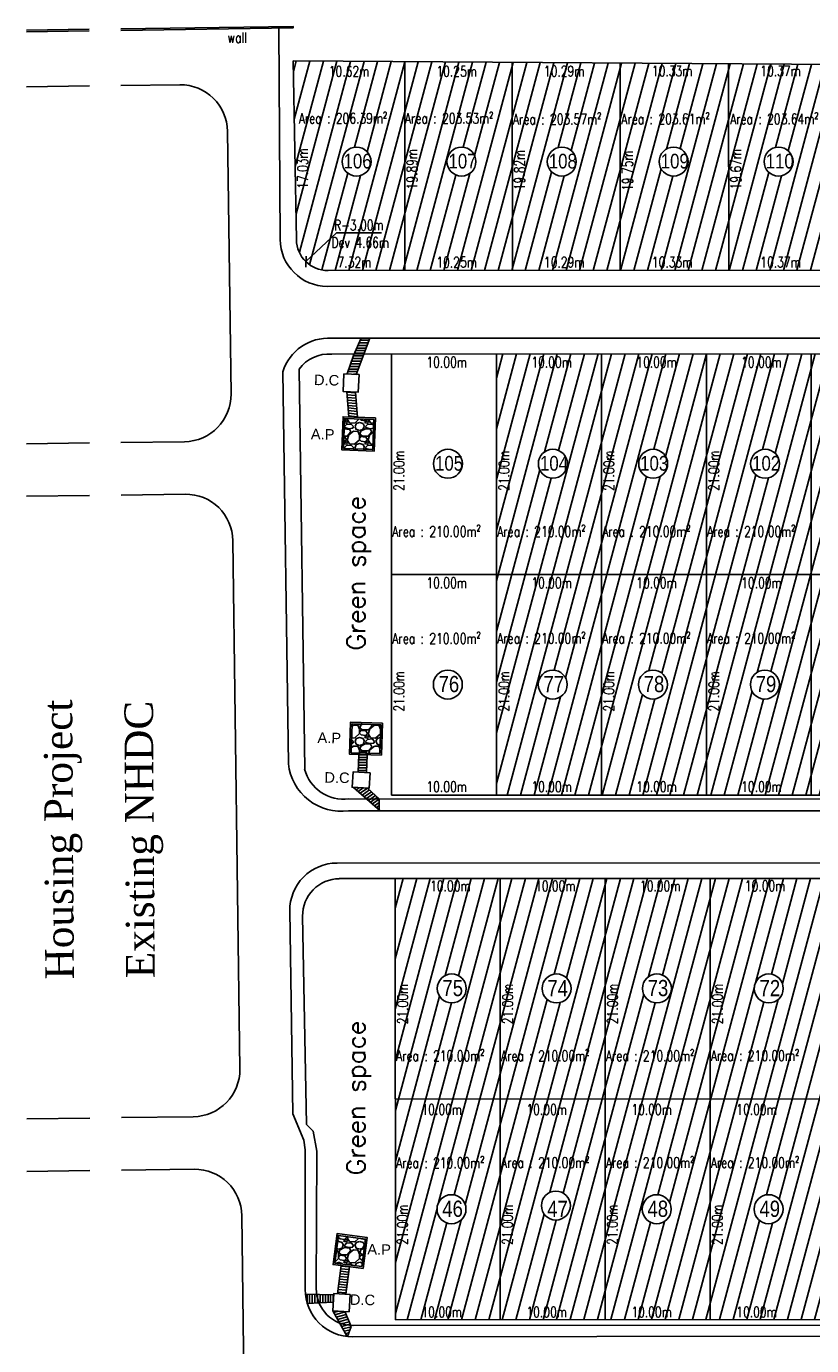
# Model space of a CAD drawing. Header units: millimetres. Extents: x 304 to 1479, y -9 to 1341.
# Tile 2 of 4: x 304 to 379, y 76 to 202. Entities that reach past the tile are written whole.
import ezdxf
from ezdxf.enums import TextEntityAlignment as Align

# ---------------------------------------------------------------- set-up
doc = ezdxf.new("R2010")
doc.units = ezdxf.units.MM
doc.header["$MEASUREMENT"] = 0
for name, color, linetype in [('BORDER', 5, 'Continuous'), ('boundary', 3, 'Continuous'), ('Ele', 8, 'Continuous'), ('ROAD', 8, 'Continuous'), ('structures', 7, 'Continuous'), ('TEXT', 7, 'Continuous'), ('TXTAREA', 7, 'Continuous')]:
    doc.layers.add(name, color=color, linetype=linetype)
doc.layers.add('DIM', color=6, linetype='Continuous', lineweight=18)
doc.styles.add('Arial', font='arial.ttf', dxfattribs={"height": 2.5})
doc.styles.add('ROMANS-1', font='ROMANS.SHX', dxfattribs={"width": 0.7, "height": 1.5})
doc.styles.add('RS2', font='romans.shx', dxfattribs={"width": 0.75, "height": 1})
doc.styles.add('RS250', font='romans.shx', dxfattribs={"width": 0.75, "height": 10})
doc.styles.add('times', font='times.ttf')
doc.dimstyles.new('Copy of DIM-1', dxfattribs={"dimtxt": 1.5, "dimasz": 2, "dimexe": 2, "dimexo": 2, "dimgap": 2, "dimtad": 1, "dimdec": 1, "dimzin": 0, "dimdsep": 46, "dimtxsty": 'ROMANS-1', "dimblk1": 'OBLIQUE', "dimblk2": 'OBLIQUE', "dimsah": 1, "dimcen": 0, "dimdle": 2, "dimse1": 1, "dimse2": 1, "dimsd1": 1, "dimsd2": 1, "dimclrd": 1, "dimclre": 1, "dimclrt": 7, "dimaunit": 1, "dimadec": 0, "dimazin": 0, "dimtfac": 0.75, "dimtdec": 1, "dimtix": 1, "dimtmove": 2, "dimatfit": 3, "dimldrblk": 'OBLIQUE', "dimfxl": 1, "dimtolj": 1, "dimtzin": 0, "dimarcsym": 0})
pattern_1 = [(48.0128, (398.76229, 133.85502), (15.99999646, 18.00000268), [0.26907, -26.638176]), (4.9697, (398.94229, 134.05502), (-24.0000021, -1.99998261), [0.461736, -45.71185]), (312.5104, (399.40229, 134.09502), (-19.99998144, 22.00001735), [0.325576, -32.232064]), (87.2737, (400.18229, 134.59502), (-1.99999204, -40.00000059), [0.420476, -41.627116]), (112.8337, (400.20229, 135.01502), (10.00001981, -23.99999282), [0.41231, -40.818746]), (177.2737, (400.04229, 135.39502), (40.00000059, -1.99999204), [0.420476, -41.627116]), (217.6942, (399.622286, 135.415024), (26.00001469, 19.99998081), [0.556058, -55.049698]), (252.2553, (399.18229, 135.07502), (-14.000021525, -43.99999246), [0.524976, -51.972642]), (301.4296, (399.02229, 134.57502), (16.00001647, -25.99999007), [0.4219, -41.768146]), (355.2364, (399.24229, 134.21502), (-22.0000019, 1.99998307), [0.481664, -23.601526]), (42.3974, (399.722286, 134.175024), (24.0000147, 21.999984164), [0.622896, -61.66675]), (318.8141, (398.20229, 134.61502), (14.0000059, -11.99999463), [0.2126, -21.04769]), (351.4692, (398.36229, 134.47502), (-25.99999657, 4.00001582), [0.404474, -40.043022]), (45, (398.7623, 134.415), (2e-16, 2), [0.28284, -2.545584]), (23.1986, (398.90229, 134.17502), (-9.9999995, -4.00000265), [0.152316, -15.07923]), (111.8014, (399.0423, 134.23502), (1.9999998, -6.0000005), [0.215406, -10.554924]), (210.9638, (398.9623, 134.43502), (-5.999996, -4.000005), [0.34986, -11.312046]), (341.5651, (398.6623, 134.255), (-4.000001, 1.999997), [0.25298, -6.071574]), (196.3895, (400.20229, 134.23502), (-20.0000044, -5.99998542), [0.3544, -35.08569]), (250.3462, (399.86229, 134.13502), (7.9999905, 22.00000427), [0.297322, -29.434816]), (113.1986, (398.66229, 133.85502), (4.00000265, -9.9999995), [0.30463, -14.926916]), (163.6105, (398.54229, 134.13502), (20.0000044, -5.99998542), [0.3544, -35.08569]), (159.444, (400.20229, 135.47502), (10.0000037, -3.999992), [0.34176, -16.74625]), (114.7751, (399.88229, 135.59502), (9.99998438, -22.00000684), [0.286356, -28.349286]), (246.8014, (398.64229, 135.85502), (-4.00000265, -9.9999995), [0.30463, -14.926916]), (197.354, (398.52229, 135.57502), (26.00000404, 7.999989), [0.335262, -33.190848]), (249.444, (399.62229, 135.85502), (3.999992, 10.0000037), [0.17088, -16.91713]), (281.3099, (398.7623, 135.85502), (1.9999953, -8.0000015), [0.10198, -10.09606]), (345.9638, (398.7823, 135.755), (-6.000001, 1.999996), [0.41231, -7.8339]), (6.009, (399.18229, 135.65502), (-19.9999995, -1.99999863), [0.3821, -37.827846]), (123.6901, (398.9623, 134.615), (2.0000027, -3.999999), [0.288444, -6.92266]), (173.1572, (398.80229, 134.85502), (-33.99999873, 4.000016), [0.503588, -49.855126]), (240.9454, (398.30229, 134.91502), (8.00000005, 14.00000077), [0.20591, -20.38535]), (270, (398.2023, 134.735), (2, -2), [0.12, -1.88]), (300.2564, (399.22229, 135.59502), (-7.99998977, 14.0000049), [0.27785, -27.50704]), (228.0128, (399.36229, 135.35502), (-15.99999646, -18.00000268), [0.538144, -26.369104]), (180, (399.0023, 134.955), (-2, -2), [0.52, -1.48]), (145.3048, (398.48229, 134.95502), (19.99998852, -14.00001722), [0.316228, -31.306548]), (74.0546, (398.22229, 135.13502), (1.9999998, 8.0000003), [0.291204, -14.269016]), (27.646, (398.30229, 135.41502), (37.99999161, 20.00001543), [0.47413, -46.938948]), (355.4261, (398.72229, 135.63502), (26.00000112, -1.9999896), [0.501598, -49.658148])]
pattern_2 = [(360, (400.20229, 135.85502), (6e-17, 0.25), [])]

# ---------------------------------------------------------------- blocks, each defined once
blk = doc.blocks.new('_OBLIQUE')
at = {"color": 0, "linetype": 'ByBlock'}
blk.add_line((-0.5, -0.5), (0.5, 0.5), dxfattribs=at)

msp = doc.modelspace()

# ---------------------------------------------------------------- hatches: boundary and pattern name
at = {"layer": 'BORDER', "true_color": 0xcd6928}
h = msp.add_hatch(dxfattribs=at)
h.set_pattern_fill('ANSI31', color=32, scale=10, angle=30)
h.paths.add_polyline_path([(340.51, 198.63), (329.89, 198.7), (330.2, 181.68, 0.409114), (333.2, 178.73), (340.52, 178.74)])
h.paths.add_polyline_path([(334.54, 189.11, -1), (337.3, 189.11, -1)], flags=16)
h.paths.add_polyline_path([(350.76, 198.56), (340.51, 198.63), (340.52, 178.74), (350.77, 178.74)])
h.paths.add_polyline_path([(347.3, 189.11, -1), (344.54, 189.11, -1)], flags=16)
h.paths.add_polyline_path([(361.05, 198.49), (350.76, 198.56), (350.77, 178.74), (361.06, 178.75)])
h.paths.add_polyline_path([(356.86, 189.11, -1), (354.09, 189.11, -1)], flags=16)
h.paths.add_polyline_path([(371.38, 198.43), (361.05, 198.49), (361.06, 178.75), (371.39, 178.75)])
h.paths.add_polyline_path([(367.53, 189.11, -1), (364.76, 189.11, -1)], flags=16)
h.paths.add_polyline_path([(381.75, 198.36), (371.38, 198.43), (371.39, 178.75), (381.76, 178.76)])
h.paths.add_polyline_path([(377.53, 189.11, -1), (374.76, 189.11, -1)], flags=16)
h.paths.add_polyline_path([(392.16, 198.29), (381.75, 198.36), (381.76, 178.76), (392.17, 178.76)])
h.paths.add_polyline_path([(388.31, 189.03, -1), (385.55, 189.03, -1)], flags=16)
h.paths.add_polyline_path([(402.6, 198.22), (392.16, 198.29), (392.17, 178.76), (402.61, 178.77)])
h.paths.add_polyline_path([(398.99, 189.01, -1), (396.22, 189.01, -1)], flags=16)
h.paths.add_polyline_path([(413.07, 198.15), (402.6, 198.22), (402.61, 178.77), (413.08, 178.77)])
h.paths.add_polyline_path([(409.1, 189.01, -1), (406.33, 189.01, -1)], flags=16)
h.paths.add_polyline_path([(423.58, 198.08), (413.07, 198.15), (413.08, 178.77), (423.59, 178.78)])
h.paths.add_polyline_path([(417.51, 189.27, -1), (420.28, 189.27, -1)], flags=16)
h.paths.add_polyline_path([(434.13, 198.01), (423.58, 198.08), (423.59, 178.78), (434.14, 178.78)])
h.paths.add_polyline_path([(427.62, 189.27, -1), (430.39, 189.27, -1)], flags=16)
h.paths.add_polyline_path([(444.73, 197.94), (434.13, 198.01), (434.14, 178.78), (444.74, 178.79)])
h.paths.add_polyline_path([(437.72, 189.11, -1), (440.49, 189.11, -1)], flags=0)
h.paths.add_polyline_path([(455.39, 197.87), (444.73, 197.94), (444.74, 178.79), (455.4, 178.8)])
h.paths.add_polyline_path([(448.1, 189.11, -1), (450.86, 189.11, -1)], flags=0)
h.paths.add_polyline_path([(466.09, 197.8), (455.39, 197.87), (455.4, 178.8), (466.1, 178.8)])
h.paths.add_polyline_path([(458.97, 189.3, -1), (461.74, 189.3, -1)], flags=0)
h.paths.add_polyline_path([(476.82, 197.73), (466.09, 197.8), (466.1, 178.8), (476.83, 178.81)])
h.paths.add_polyline_path([(469.58, 189.3, -1), (472.35, 189.3, -1)], flags=0)
h.paths.add_polyline_path([(487.57, 197.66), (476.82, 197.73), (476.83, 178.81), (487.58, 178.81)])
h.paths.add_polyline_path([(481.11, 189.06, -1), (483.88, 189.06, -1)], flags=0)
h.paths.add_polyline_path([(498.31, 197.59), (487.57, 197.66), (487.58, 178.81), (498.48, 178.82)])
h.paths.add_polyline_path([(491.69, 188.6, -1), (494.46, 188.6, -1)], flags=0)
h.paths.add_polyline_path([(434.22, 192.4), (444.42, 192.4), (444.42, 194.27), (434.22, 194.27)], flags=24)
h.paths.add_polyline_path([(435.57, 186.08), (435.57, 190.51), (434.07, 190.51), (434.07, 186.08)], flags=9)
h.paths.add_polyline_path([(437.17, 196.43), (441.6, 196.43), (441.6, 197.93), (437.17, 197.93)], flags=24)
h.paths.add_polyline_path([(437.17, 178.83), (441.6, 178.83), (441.6, 180.33), (437.17, 180.33)], flags=24)
h.paths.add_polyline_path([(437.47, 187.7), (440.84, 187.7), (440.84, 190.61), (437.47, 190.61)], flags=24)
h.paths.add_polyline_path([(444.88, 192.4), (455.08, 192.4), (455.08, 194.28), (444.88, 194.28)], flags=24)
h.paths.add_polyline_path([(446.17, 185.94), (446.17, 190.37), (444.67, 190.37), (444.67, 185.94)], flags=9)
h.paths.add_polyline_path([(447.83, 196.38), (452.26, 196.38), (452.26, 197.88), (447.83, 197.88)], flags=24)
h.paths.add_polyline_path([(447.83, 178.83), (452.26, 178.83), (452.26, 180.33), (447.83, 180.33)], flags=24)
h.paths.add_polyline_path([(447.84, 187.69), (451.22, 187.69), (451.22, 190.6), (447.84, 190.6)], flags=24)
h.paths.add_polyline_path([(455.58, 192.41), (465.78, 192.41), (465.78, 194.28), (455.58, 194.28)], flags=24)
h.paths.add_polyline_path([(456.83, 185.87), (456.83, 190.3), (455.33, 190.3), (455.33, 185.87)], flags=9)
h.paths.add_polyline_path([(458.53, 196.39), (462.96, 196.39), (462.96, 197.89), (458.53, 197.89)], flags=9)
h.paths.add_polyline_path([(458.53, 178.83), (462.96, 178.83), (462.96, 180.33), (458.53, 180.33)], flags=24)
h.paths.add_polyline_path([(458.72, 187.88), (462.1, 187.88), (462.1, 190.79), (458.72, 190.79)], flags=24)
h.paths.add_polyline_path([(466.31, 192.41), (476.51, 192.41), (476.51, 194.29), (466.31, 194.29)], flags=24)
h.paths.add_polyline_path([(467.53, 185.8), (467.53, 190.23), (466.03, 190.23), (466.03, 185.8)], flags=9)
h.paths.add_polyline_path([(469.23, 196.18), (473.66, 196.18), (473.66, 197.68), (469.23, 197.68)], flags=24)
h.paths.add_polyline_path([(469.23, 178.84), (473.66, 178.84), (473.66, 180.34), (469.23, 180.34)], flags=24)
h.paths.add_polyline_path([(469.33, 187.88), (472.71, 187.88), (472.71, 190.79), (469.33, 190.79)], flags=24)
h.paths.add_polyline_path([(477.06, 192.42), (487.25, 192.42), (487.25, 194.29), (477.06, 194.29)], flags=24)
h.paths.add_polyline_path([(478.26, 185.73), (478.26, 190.16), (476.76, 190.16), (476.76, 185.73)], flags=9)
h.paths.add_polyline_path([(479.97, 196.18), (484.4, 196.18), (484.4, 197.68), (479.97, 197.68)], flags=24)
h.paths.add_polyline_path([(479.97, 178.84), (484.4, 178.84), (484.4, 180.34), (479.97, 180.34)], flags=24)
h.paths.add_polyline_path([(480.87, 187.65), (484.24, 187.65), (484.24, 190.56), (480.87, 190.56)], flags=24)
h.paths.add_polyline_path([(487.96, 192.42), (498.16, 192.42), (498.16, 194.29), (487.96, 194.29)], flags=24)
h.paths.add_polyline_path([(498.48, 185.87), (498.49, 190.3), (496.99, 190.3), (496.98, 185.87)], flags=9)
h.paths.add_polyline_path([(489, 185.66), (489.01, 190.09), (487.51, 190.09), (487.5, 185.66)], flags=9)
h.paths.add_polyline_path([(490.72, 196.11), (495.15, 196.11), (495.15, 197.61), (490.72, 197.61)], flags=24)
h.paths.add_polyline_path([(490.88, 178.84), (495.31, 178.84), (495.31, 180.34), (490.88, 180.34)], flags=24)
h.paths.add_polyline_path([(491.55, 187.18), (494.93, 187.18), (494.93, 190.09), (491.55, 190.09)], flags=24)
h = msp.add_hatch(dxfattribs=at)
h.set_pattern_fill('ANSI31', color=32, scale=10, angle=30)
h.paths.add_polyline_path([(492.14, 167.82, 0.400529), (489.26, 170.8), (479.26, 170.8), (479.26, 149.78), (492.26, 149.78)])
h.paths.add_polyline_path([(487.81, 160.33, -1), (485.04, 160.33, -1)], flags=16)
h.paths.add_polyline_path([(479.26, 170.8), (469.26, 170.8), (469.26, 149.78), (479.26, 149.78)])
h.paths.add_polyline_path([(476.28, 160.33, -1), (473.51, 160.33, -1)], flags=16)
h.paths.add_polyline_path([(469.26, 170.8), (459.26, 170.8), (459.26, 149.78), (469.26, 149.78)])
h.paths.add_polyline_path([(465.67, 160.33, -1), (462.9, 160.33, -1)], flags=16)
h.paths.add_polyline_path([(459.26, 170.8), (449.26, 170.8), (449.26, 149.78), (459.26, 149.78)])
h.paths.add_polyline_path([(456.17, 160.33, -1), (453.41, 160.33, -1)], flags=16)
h.paths.add_polyline_path([(449.26, 170.8), (439.26, 170.8), (439.26, 149.78), (449.26, 149.78)])
h.paths.add_polyline_path([(445.8, 160.33, -1), (443.03, 160.33, -1)], flags=16)
h.paths.add_polyline_path([(439.26, 170.8), (429.26, 170.79), (429.26, 149.78), (439.26, 149.78)])
h.paths.add_polyline_path([(436.35, 160.33, -1), (433.59, 160.33, -1)], flags=16)
h.paths.add_polyline_path([(429.26, 170.79), (419.26, 170.79), (419.26, 149.78), (429.26, 149.78)])
h.paths.add_polyline_path([(426.24, 160.33, -1), (423.48, 160.33, -1)], flags=16)
h.paths.add_polyline_path([(419.26, 170.79), (409.26, 170.79), (409.26, 149.78), (419.26, 149.78)])
h.paths.add_polyline_path([(415.91, 160.33, -1), (413.14, 160.33, -1)], flags=16)
h.paths.add_polyline_path([(409.26, 170.79), (399.26, 170.79), (399.26, 149.78), (409.26, 149.78)])
h.paths.add_polyline_path([(405.8, 160.33, -1), (403.03, 160.33, -1)], flags=16)
h.paths.add_polyline_path([(399.26, 170.79), (389.26, 170.79), (389.26, 149.78), (399.26, 149.78)])
h.paths.add_polyline_path([(396.02, 160.33, -1), (393.25, 160.33, -1)], flags=16)
h.paths.add_polyline_path([(389.26, 170.79), (379.26, 170.79), (379.26, 149.78), (389.26, 149.78)])
h.paths.add_polyline_path([(386.24, 160.33, -1), (383.47, 160.33, -1)], flags=16)
h.paths.add_polyline_path([(379.26, 170.79), (369.26, 170.79), (369.26, 149.78), (379.26, 149.78)])
h.paths.add_polyline_path([(376.24, 160.33, -1), (373.47, 160.33, -1)], flags=16)
h.paths.add_polyline_path([(369.26, 170.79), (359.26, 170.79), (359.26, 149.78), (369.26, 149.78)])
h.paths.add_polyline_path([(365.57, 160.33, -1), (362.81, 160.33, -1)], flags=16)
h.paths.add_polyline_path([(359.26, 170.79), (349.26, 170.79), (349.26, 149.78), (359.26, 149.78)])
h.paths.add_polyline_path([(356.02, 160.33, -1), (353.25, 160.33, -1)], flags=16)
h.paths.add_polyline_path([(359.26, 149.78), (349.26, 149.78), (349.26, 128.77), (359.26, 128.77)])
h.paths.add_polyline_path([(356, 139.29, -1), (353.23, 139.29, -1)], flags=16)
h.paths.add_polyline_path([(369.26, 149.78), (359.26, 149.78), (359.26, 128.77), (369.26, 128.77)])
h.paths.add_polyline_path([(365.55, 139.29, -1), (362.79, 139.29, -1)], flags=16)
h.paths.add_polyline_path([(379.26, 149.78), (369.26, 149.78), (369.26, 128.77), (379.26, 128.77)])
h.paths.add_polyline_path([(376.22, 139.29, -1), (373.46, 139.29, -1)], flags=16)
h.paths.add_polyline_path([(389.26, 149.78), (379.26, 149.78), (379.26, 128.77), (389.26, 128.76)])
h.paths.add_polyline_path([(386.22, 139.29, -1), (383.46, 139.29, -1)], flags=16)
h.paths.add_polyline_path([(399.26, 149.78), (389.26, 149.78), (389.26, 128.76), (399.26, 128.76)])
h.paths.add_polyline_path([(396, 139.29, -1), (393.23, 139.29, -1)], flags=16)
h.paths.add_polyline_path([(409.26, 149.78), (399.26, 149.78), (399.26, 128.76), (409.26, 128.76)])
h.paths.add_polyline_path([(405.78, 139.29, -1), (403.01, 139.29, -1)], flags=16)
h.paths.add_polyline_path([(419.26, 149.78), (409.26, 149.78), (409.26, 128.76), (419.26, 128.76)])
h.paths.add_polyline_path([(415.89, 139.29, -1), (413.12, 139.29, -1)], flags=16)
h.paths.add_polyline_path([(429.26, 149.78), (419.26, 149.78), (419.26, 128.76), (429.26, 128.76)])
h.paths.add_polyline_path([(426.22, 139.29, -1), (423.46, 139.29, -1)], flags=16)
h.paths.add_polyline_path([(439.26, 149.78), (429.26, 149.78), (429.26, 128.76), (439.26, 128.76)])
h.paths.add_polyline_path([(436.33, 139.29, -1), (433.57, 139.29, -1)], flags=16)
h.paths.add_polyline_path([(449.26, 149.78), (439.26, 149.78), (439.26, 128.76), (449.26, 128.76)])
h.paths.add_polyline_path([(445.78, 139.29, -1), (443.01, 139.29, -1)], flags=16)
h.paths.add_polyline_path([(459.26, 149.78), (449.26, 149.78), (449.26, 128.76), (459.26, 128.76)])
h.paths.add_polyline_path([(456.16, 139.29, -1), (453.39, 139.29, -1)], flags=16)
h.paths.add_polyline_path([(469.26, 149.78), (459.26, 149.78), (459.26, 128.76), (469.26, 128.75)])
h.paths.add_polyline_path([(465.65, 139.29, -1), (462.88, 139.29, -1)], flags=16)
h.paths.add_polyline_path([(479.26, 149.78), (469.26, 149.78), (469.26, 128.75), (479.26, 128.75)])
h.paths.add_polyline_path([(476.26, 139.29, -1), (473.49, 139.29, -1)], flags=16)
h.paths.add_polyline_path([(489.26, 128.75), (479.26, 128.75), (479.26, 149.78), (492.26, 149.78), (492.38, 131.77, -0.427626)])
h.paths.add_polyline_path([(487.79, 139.29, -1), (485.02, 139.29, -1)], flags=16)
h.paths.add_polyline_path([(469.05, 142.91), (479.24, 142.91), (479.24, 144.78), (469.05, 144.78)], flags=9)
h.paths.add_polyline_path([(470.72, 136.58), (470.72, 141.12), (469.22, 141.12), (469.22, 136.59)], flags=9)
h.paths.add_polyline_path([(472.55, 148.24), (476.98, 148.24), (476.98, 149.74), (472.55, 149.74)], flags=24)
h.paths.add_polyline_path([(472.55, 128.81), (476.98, 128.81), (476.98, 130.31), (472.55, 130.31)], flags=24)
h.paths.add_polyline_path([(473.61, 137.73), (476.35, 137.73), (476.35, 140.94), (473.61, 140.94)], flags=24)
h.paths.add_polyline_path([(481, 142.91), (491.19, 142.91), (491.19, 144.79), (481, 144.79)], flags=24)
h.paths.add_polyline_path([(492.27, 137.1), (492.27, 141.53), (490.77, 141.53), (490.77, 137.1)], flags=24)
h.paths.add_polyline_path([(480.72, 136.59), (480.72, 141.12), (479.22, 141.12), (479.22, 136.59)], flags=9)
h.paths.add_polyline_path([(482.55, 148.18), (486.98, 148.18), (486.98, 149.68), (482.55, 149.68)], flags=24)
h.paths.add_polyline_path([(482.55, 128.81), (486.98, 128.81), (486.98, 130.31), (482.55, 130.31)], flags=24)
h.paths.add_polyline_path([(482.97, 132.4), (488.44, 132.41), (488.43, 133.91), (482.97, 133.9)], flags=24)
h.paths.add_polyline_path([(482.71, 130.74), (489.21, 130.75), (489.21, 132.25), (482.71, 132.24)], flags=24)
h.paths.add_polyline_path([(485.15, 137.73), (487.89, 137.73), (487.89, 140.94), (485.15, 140.94)], flags=24)
h = msp.add_hatch(dxfattribs=at)
h.set_pattern_fill('ANSI31', color=32, scale=10, angle=30)
h.paths.add_polyline_path([(349.61, 120.8), (339.61, 120.8), (339.62, 99.79), (349.62, 99.79)])
h.paths.add_polyline_path([(346.37, 110.34, -1), (343.61, 110.34, -1)], flags=16)
h.paths.add_polyline_path([(359.61, 120.8), (349.61, 120.8), (349.62, 99.79), (359.62, 99.79)])
h.paths.add_polyline_path([(356.37, 110.34, -1), (353.61, 110.34, -1)], flags=16)
h.paths.add_polyline_path([(369.61, 120.81), (359.61, 120.8), (359.62, 99.79), (369.62, 99.8)])
h.paths.add_polyline_path([(365.93, 110.34, -1), (363.16, 110.34, -1)], flags=16)
h.paths.add_polyline_path([(379.61, 120.81), (369.61, 120.81), (369.62, 99.8), (379.62, 99.8)])
h.paths.add_polyline_path([(376.6, 110.34, -1), (373.83, 110.34, -1)], flags=16)
h.paths.add_polyline_path([(389.61, 120.81), (379.61, 120.81), (379.62, 99.8), (389.62, 99.8)])
h.paths.add_polyline_path([(386.6, 110.34, -1), (383.83, 110.34, -1)], flags=16)
h.paths.add_polyline_path([(399.61, 120.81), (389.61, 120.81), (389.62, 99.8), (399.62, 99.81)])
h.paths.add_polyline_path([(396.37, 110.34, -1), (393.61, 110.34, -1)], flags=16)
h.paths.add_polyline_path([(409.61, 120.82), (399.61, 120.81), (399.62, 99.81), (409.62, 99.81)])
h.paths.add_polyline_path([(406.15, 110.34, -1), (403.39, 110.34, -1)], flags=16)
h.paths.add_polyline_path([(419.61, 120.82), (409.61, 120.82), (409.62, 99.81), (419.62, 99.81)])
h.paths.add_polyline_path([(416.26, 110.34, -1), (413.5, 110.34, -1)], flags=16)
h.paths.add_polyline_path([(429.61, 120.82), (419.61, 120.82), (419.62, 99.81), (429.62, 99.81)])
h.paths.add_polyline_path([(426.6, 110.34, -1), (423.83, 110.34, -1)], flags=16)
h.paths.add_polyline_path([(439.61, 120.83), (429.61, 120.82), (429.62, 99.81), (439.62, 99.82)])
h.paths.add_polyline_path([(436.71, 110.34, -1), (433.94, 110.34, -1)], flags=16)
h.paths.add_polyline_path([(449.61, 120.83), (439.61, 120.83), (439.62, 99.82), (449.62, 99.82)])
h.paths.add_polyline_path([(446.15, 110.34, -1), (443.39, 110.34, -1)], flags=16)
h.paths.add_polyline_path([(459.61, 120.83), (449.61, 120.83), (449.62, 99.82), (459.62, 99.82)])
h.paths.add_polyline_path([(456.53, 110.34, -1), (453.76, 110.34, -1)], flags=16)
h.paths.add_polyline_path([(469.61, 120.83), (459.61, 120.83), (459.62, 99.82), (469.62, 99.83)])
h.paths.add_polyline_path([(466.02, 110.34, -1), (463.26, 110.34, -1)], flags=16)
h.paths.add_polyline_path([(479.61, 120.84), (469.61, 120.83), (469.62, 99.83), (479.62, 99.83)])
h.paths.add_polyline_path([(476.63, 110.34, -1), (473.86, 110.34, -1)], flags=16)
h.paths.add_polyline_path([(492.47, 117.86, 0.411955), (489.47, 120.84), (479.61, 120.84), (479.62, 99.83), (492.62, 99.83)])
h.paths.add_polyline_path([(488.16, 110.34, -1), (485.4, 110.34, -1)], flags=16)
h.paths.add_polyline_path([(492.62, 99.83), (479.62, 99.83), (479.62, 78.82), (489.76, 78.82, 0.416476), (492.76, 81.85)])
h.paths.add_polyline_path([(485.38, 89.31, -1), (488.14, 89.31, -1)], flags=16)
h.paths.add_polyline_path([(479.62, 99.83), (469.62, 99.83), (469.62, 78.82), (479.62, 78.82)])
h.paths.add_polyline_path([(473.84, 89.31, -1), (476.61, 89.31, -1)], flags=16)
h.paths.add_polyline_path([(469.62, 99.83), (459.62, 99.82), (459.62, 78.82), (469.62, 78.82)])
h.paths.add_polyline_path([(463.24, 89.31, -1), (466, 89.31, -1)], flags=16)
h.paths.add_polyline_path([(459.62, 99.82), (449.62, 99.82), (449.62, 78.81), (459.62, 78.82)])
h.paths.add_polyline_path([(453.74, 89.31, -1), (456.51, 89.31, -1)], flags=16)
h.paths.add_polyline_path([(449.62, 99.82), (439.62, 99.82), (439.62, 78.81), (449.62, 78.81)])
h.paths.add_polyline_path([(443.37, 89.31, -1), (446.13, 89.31, -1)], flags=16)
h.paths.add_polyline_path([(439.62, 99.82), (429.62, 99.81), (429.62, 78.81), (439.62, 78.81)])
h.paths.add_polyline_path([(433.92, 89.31, -1), (436.69, 89.31, -1)], flags=16)
h.paths.add_polyline_path([(429.62, 99.81), (419.62, 99.81), (419.62, 78.8), (429.62, 78.81)])
h.paths.add_polyline_path([(423.81, 89.31, -1), (426.58, 89.31, -1)], flags=16)
h.paths.add_polyline_path([(419.62, 99.81), (409.62, 99.81), (409.62, 78.8), (419.62, 78.8)])
h.paths.add_polyline_path([(413.48, 89.31, -1), (416.24, 89.31, -1)], flags=16)
h.paths.add_polyline_path([(409.62, 99.81), (399.62, 99.81), (399.62, 78.8), (409.62, 78.8)])
h.paths.add_polyline_path([(403.37, 89.31, -1), (406.13, 89.31, -1)], flags=16)
h.paths.add_polyline_path([(399.62, 99.81), (389.62, 99.8), (389.62, 78.8), (399.62, 78.8)])
h.paths.add_polyline_path([(393.59, 89.31, -1), (396.35, 89.31, -1)], flags=16)
h.paths.add_polyline_path([(389.62, 99.8), (379.62, 99.8), (379.62, 78.79), (389.62, 78.8)])
h.paths.add_polyline_path([(383.81, 89.31, -1), (386.58, 89.31, -1)], flags=16)
h.paths.add_polyline_path([(379.62, 99.8), (369.62, 99.8), (369.62, 78.79), (379.62, 78.79)])
h.paths.add_polyline_path([(373.81, 89.31, -1), (376.58, 89.31, -1)], flags=16)
h.paths.add_polyline_path([(369.62, 99.8), (359.62, 99.79), (359.62, 78.79), (369.62, 78.79)])
h.paths.add_polyline_path([(363.14, 89.31, -1), (365.91, 89.31, -1)], flags=16)
h.paths.add_polyline_path([(359.62, 99.79), (349.62, 99.79), (349.62, 78.78), (359.62, 78.79)])
h.paths.add_polyline_path([(353.53, 89.65, -1), (356.3, 89.65, -1)], flags=16)
h.paths.add_polyline_path([(349.62, 99.79), (339.62, 99.79), (339.62, 78.78), (349.62, 78.78)])
h.paths.add_polyline_path([(343.59, 89.31, -1), (346.35, 89.31, -1)], flags=16)
h.paths.add_polyline_path([(339.4, 92.92), (349.6, 92.92), (349.6, 94.8), (339.4, 94.8)], flags=9)
h.paths.add_polyline_path([(342.07, 98.06), (346.5, 98.06), (346.5, 99.56), (342.07, 99.56)], flags=24)
h.paths.add_polyline_path([(342.07, 78.76), (346.5, 78.76), (346.5, 80.26), (342.07, 80.26)], flags=9)
h.paths.add_polyline_path([(341.05, 85.76), (341.06, 90.29), (339.56, 90.3), (339.55, 85.76)], flags=9)
h.paths.add_polyline_path([(343.74, 87.74), (346.47, 87.74), (346.47, 90.95), (343.74, 90.95)], flags=24)
at = {"layer": 'Ele', "linetype": 'Continuous'}
h = msp.add_hatch(dxfattribs=at)
h.set_pattern_fill('ANSI31', color=256, scale=2, angle=135, style=0)
h.set_pattern_definition(pattern_2)
h.paths.add_polyline_path([(335.03, 168.89), (335.63, 170.63), (336.37, 172.28), (337.18, 172.28), (335.89, 168.84)])
h = msp.add_hatch(dxfattribs=at)
h.set_pattern_fill('ANSI31', color=256, scale=2, angle=130, style=0)
h.set_pattern_definition([(355, (400.20229, 135.85502), (0.0217889, 0.2490487), [])])
h.paths.add_polyline_path([(335.19, 164.78), (336, 164.75), (335.81, 167.16), (335, 167.2)])
h = msp.add_hatch(dxfattribs=at)
h.set_pattern_fill('GRAVEL', color=256, scale=2, style=0)
h.set_pattern_definition(pattern_1)
h.paths.add_polyline_path([(334.68, 161.79), (337.46, 161.69), (337.56, 164.55), (334.78, 164.64)])
h = msp.add_hatch(dxfattribs=at)
h.set_pattern_fill('GRAVEL', color=256, scale=2, style=0)
h.set_pattern_definition(pattern_1)
h.paths.add_polyline_path([(335.41, 132.8), (338.15, 132.73), (338.23, 135.47), (335.49, 135.54)])
h = msp.add_hatch(dxfattribs=at)
h.set_pattern_fill('ANSI31', color=256, scale=2, angle=135, style=0)
h.set_pattern_definition(pattern_2)
h.paths.add_polyline_path([(336.08, 130.96), (336.88, 130.91), (336.93, 132.61), (336.13, 132.63)])
h = msp.add_hatch(dxfattribs=at)
h.set_pattern_fill('ANSI31', color=256, scale=2, angle=170, style=0)
h.set_pattern_definition([(35, (400.20229, 135.85502), (-0.1433941, 0.204788), [])])
h.paths.add_polyline_path([(338.09, 127.35), (338.09, 128.39), (336.9, 128.39)])
h.paths.add_polyline_path([(336.9, 128.39), (338.09, 128.39), (336.98, 129.41), (335.63, 129.5)])
h = msp.add_hatch(dxfattribs=at)
h.set_pattern_fill('GRAVEL', color=256, scale=2, style=0)
h.set_pattern_definition([(48.0128, (398.76229, 133.85502), (15.99999646, 18.00000268), [0.269072, -26.638176]), (4.9697, (398.94229, 134.05502), (-24.0000021, -1.99998261), [0.461736, -45.71185]), (312.5104, (399.40229, 134.09502), (-19.99998144, 22.00001735), [0.325576, -32.232064]), (87.2737, (400.18229, 134.59502), (-1.99999204, -40.00000059), [0.420476, -41.627116]), (112.8337, (400.20229, 135.01502), (10.00001981, -23.99999282), [0.41231, -40.818746]), (177.2737, (400.04229, 135.39502), (40.00000059, -1.99999204), [0.420476, -41.627116]), (217.6942, (399.622286, 135.415024), (26.00001469, 19.99998081), [0.556058, -55.049698]), (252.2553, (399.18229, 135.07502), (-14.000021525, -43.99999246), [0.524976, -51.972642]), (301.4296, (399.02229, 134.57502), (16.00001647, -25.99999007), [0.4219, -41.768146]), (355.2364, (399.24229, 134.21502), (-22.0000019, 1.99998307), [0.481664, -23.601526]), (42.3974, (399.722286, 134.175024), (24.0000147, 21.999984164), [0.622896, -61.66675]), (318.8141, (398.20229, 134.61502), (14.0000059, -11.99999463), [0.212602, -21.047688]), (351.4692, (398.36229, 134.47502), (-25.99999657, 4.00001582), [0.404474, -40.043022]), (45, (398.7623, 134.415), (2e-16, 2), [0.28284, -2.545584]), (23.1986, (398.90229, 134.17502), (-9.9999995, -4.00000265), [0.152316, -15.07923]), (111.8014, (399.0423, 134.23502), (1.9999998, -6.0000005), [0.215406, -10.554924]), (210.9638, (398.9623, 134.43502), (-5.999996, -4.000005), [0.34986, -11.312046]), (341.5651, (398.6623, 134.255), (-4.000001, 1.999997), [0.25298, -6.071574]), (196.3895, (400.20229, 134.23502), (-20.0000044, -5.99998542), [0.3544, -35.08569]), (250.3462, (399.86229, 134.13502), (7.9999905, 22.00000427), [0.297322, -29.434816]), (113.1986, (398.66229, 133.85502), (4.00000265, -9.9999995), [0.30463, -14.926916]), (163.6105, (398.54229, 134.13502), (20.0000044, -5.99998542), [0.3544, -35.08569]), (159.444, (400.20229, 135.47502), (10.0000037, -3.999992), [0.34176, -16.746248]), (114.7751, (399.88229, 135.59502), (9.99998438, -22.00000684), [0.286356, -28.349286]), (246.8014, (398.64229, 135.85502), (-4.00000265, -9.9999995), [0.30463, -14.926916]), (197.354, (398.52229, 135.57502), (26.00000404, 7.999989), [0.335262, -33.190848]), (249.444, (399.62229, 135.85502), (3.999992, 10.0000037), [0.17088, -16.917128]), (281.3099, (398.7623, 135.85502), (1.9999953, -8.0000015), [0.10198, -10.09606]), (345.9638, (398.7823, 135.755), (-6.000001, 1.999996), [0.41231, -7.8339]), (6.009, (399.18229, 135.65502), (-19.9999995, -1.99999863), [0.3821, -37.827846]), (123.6901, (398.9623, 134.615), (2.0000027, -3.999999), [0.288444, -6.92266]), (173.1572, (398.80229, 134.85502), (-33.99999873, 4.000015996), [0.503588, -49.855126]), (240.9454, (398.30229, 134.91502), (8.00000005, 14.00000077), [0.205912, -20.385348]), (270, (398.2023, 134.735), (2, -2), [0.12, -1.88]), (300.2564, (399.22229, 135.59502), (-7.99998977, 14.0000049), [0.277848, -27.50704]), (228.0128, (399.36229, 135.35502), (-15.99999646, -18.00000268), [0.538144, -26.369104]), (180, (399.0023, 134.955), (-2, -2), [0.52, -1.48]), (145.3048, (398.48229, 134.95502), (19.99998852, -14.00001722), [0.316228, -31.306548]), (74.0546, (398.22229, 135.13502), (1.9999998, 8.00000025), [0.291204, -14.269016]), (27.646, (398.30229, 135.41502), (37.999991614, 20.00001543), [0.47413, -46.938948]), (355.4261, (398.72229, 135.63502), (26.00000112, -1.9999896), [0.501598, -49.658148])])
h.paths.add_polyline_path([(333.85, 84.17), (336.43, 83.84), (336.78, 86.47), (334.19, 86.81)])
h = msp.add_hatch(dxfattribs=at)
h.set_pattern_fill('ANSI31', color=256, scale=2, angle=130, style=0)
h.set_pattern_definition([(355, (400.20229, 135.85502), (0.0217889, 0.2490487), [])])
h.paths.add_polyline_path([(334.1, 81.25), (334.89, 81.2), (335.24, 83.84), (334.44, 83.94)])
h = msp.add_hatch(dxfattribs=at)
h.set_pattern_fill('ANSI31', color=256, scale=2, angle=45, style=0)
h.set_pattern_definition([(270, (400.20229, 135.85502), (0.25, -6e-17), [])])
h.paths.add_polyline_path([(332.38, 80.39), (333.7, 80.46), (333.74, 81.14), (332.15, 81.19), (332.14, 81.19, 0.057557)])
h.paths.add_polyline_path([(331.15, 80.42), (331.17, 80.42), (332.37, 80.39), (332.38, 80.39, -0.057557), (332.14, 81.19), (331.05, 81.1), (331.02, 81.1, 0.038509)])
h = msp.add_hatch(dxfattribs=at)
h.set_pattern_fill('ANSI31', color=256, scale=2, angle=150, style=0)
h.set_pattern_definition([(15, (400.20229, 135.85502), (-0.06470476, 0.24148146), [])])
h.paths.add_polyline_path([(335.05, 77.16), (335.45, 78.23, -0.083182), (334.28, 78.52)])
h.paths.add_polyline_path([(334.28, 78.52, 0.077061), (335.36, 78.24), (334.81, 79.56), (333.65, 79.64)])

# ---------------------------------------------------------------- linework, layer by layer
for centre in [(335.92, 189.11, -7.07), (345.92, 189.11, -7.07), (355.48, 189.11, -7.07), (366.14, 189.11, -7.07), (376.14, 189.11, -7.07), (344.63, 160.33, -7.07), (354.63, 160.33, -7.07), (364.19, 160.33, -7.07), (374.86, 160.33, -7.07), (344.62, 139.29, -7.07), (354.62, 139.29, -7.07), (364.17, 139.29, -7.07), (374.84, 139.29, -7.07), (344.99, 110.34, -7.07), (354.99, 110.34, -7.07), (364.55, 110.34, -7.07), (375.21, 110.34, -7.07), (344.97, 89.31, -7.07), (354.92, 89.65, -7.07), (364.53, 89.31, -7.07), (375.19, 89.31, -7.07)]:
    msp.add_circle(centre, 1.38)
at = {"layer": 'boundary', "linetype": 'Continuous'}
for p, q in [((329.89, 198.7), (498.31, 197.59)), ((329.89, 198.7), (330.2, 181.68)), ((340.51, 198.63), (340.52, 178.74)), ((350.76, 198.56), (350.77, 178.74)), ((361.05, 198.49), (361.06, 178.75)), ((371.38, 198.43), (371.39, 178.75)), ((333.2, 178.73), (498.48, 178.82))]:
    msp.add_line(p, q, dxfattribs=at)
at = {"layer": 'boundary'}
for p, q in [((489.26, 170.8), (333.55, 170.78)), ((359.26, 170.79), (359.26, 128.77)), ((369.26, 170.79), (369.26, 128.77)), ((379.26, 170.79), (379.26, 128.77)), ((339.26, 149.78), (492.26, 149.78)), ((339.26, 128.77), (489.26, 128.75)), ((489.9, 120.84), (339.61, 120.8))]:
    msp.add_line(p, q, dxfattribs=at)
for points in [[(339.26, 170.78), (339.26, 128.77)], [(349.26, 170.79), (349.26, 128.77)], [(339.62, 78.78), (339.61, 120.8)], [(349.62, 78.78), (349.61, 120.8)], [(359.62, 78.79), (359.61, 120.8)], [(369.62, 78.79), (369.61, 120.81)], [(339.62, 99.79), (492.62, 99.83)], [(489.76, 78.82), (339.62, 78.78)]]:
    msp.add_lwpolyline(points, dxfattribs=at)
at = {"layer": 'boundary', "linetype": 'Continuous'}
msp.add_arc((333.19, 181.73), 3, 181.0297, 270.0303, dxfattribs=at)
at = {"layer": 'Ele', "linetype": 'Continuous'}
for p, q in [((335, 167.2), (335.19, 164.78)), ((335.81, 167.16), (336, 164.75)), ((336.08, 130.96), (336.13, 132.63)), ((336.88, 130.91), (336.93, 132.61)), ((338.09, 128.39), (338.09, 127.35)), ((334.1, 81.25), (334.44, 83.94)), ((334.89, 81.2), (335.24, 83.84)), ((335.05, 77.18), (335.41, 78.13))]:
    msp.add_line(p, q, dxfattribs=at)
for points in [[(335.03, 168.89), (335.63, 170.63), (336.37, 172.28), (337.18, 172.28), (335.89, 168.84)], [(337.56, 164.55), (337.46, 161.69), (334.68, 161.79), (334.78, 164.64)], [(338.15, 132.73), (335.41, 132.8), (335.49, 135.54), (338.23, 135.47)], [(336.43, 83.84), (333.85, 84.17), (334.19, 86.81), (336.78, 86.47)]]:
    msp.add_lwpolyline(points, close=True, dxfattribs=at)
for points in [[(334.71, 168.9), (336.17, 168.83), (336.08, 167.15), (334.63, 167.22), (334.71, 168.9)], [(337.72, 164.69), (337.61, 161.53), (334.52, 161.64), (334.63, 164.8), (337.72, 164.69)], [(338.29, 132.57), (335.26, 132.66), (335.34, 135.7), (338.38, 135.61), (338.29, 132.57)], [(337.21, 130.88), (337.12, 129.41), (335.5, 129.51), (335.6, 130.99), (337.21, 130.88)], [(338.18, 127.27), (335.63, 129.5)], [(338.09, 128.39), (336.98, 129.41)], [(336.56, 83.67), (333.68, 84.04), (334.06, 86.98), (336.94, 86.6), (336.56, 83.67)], [(333.74, 81.14), (331.05, 81.22)], [(331.22, 80.34), (333.7, 80.46)], [(333.65, 79.64), (335.21, 79.54), (335.31, 81.18), (333.75, 81.27), (333.65, 79.64)], [(335.03, 77.19), (333.65, 79.64)], [(335.41, 78.13), (334.81, 79.56)]]:
    msp.add_lwpolyline(points, dxfattribs=at)
at = {"layer": 'ROAD', "linetype": 'Continuous'}
for p, q in [((328.5, 201.83), (328.64, 181.7)), ((333.15, 177.23), (498.49, 177.32)), ((489.14, 172.3), (333.55, 172.28)), ((328.89, 169.09), (329.42, 131.73)), ((330.98, 131.24), (330.45, 169.35)), ((489.32, 128.32), (335.19, 128.39)), ((335.16, 127.27), (489.38, 127.25)), ((334.06, 122.29), (489.47, 122.34)), ((339.61, 120.8), (334.28, 120.8)), ((329.86, 98.38), (329.56, 117.73)), ((331.14, 97.37), (330.78, 117.23)), ((330.9, 95.89), (329.86, 98.38)), ((331.78, 96.75), (331.14, 97.37)), ((331.03, 94.96), (330.9, 95.89)), ((332.15, 94.85), (331.78, 96.75)), ((331.02, 81.66), (331.03, 94.96)), ((332.08, 81.75), (332.15, 94.85)), ((489.68, 78.37), (335.58, 78.23)), ((489.76, 77.32), (335.53, 77.16))]:
    msp.add_line(p, q, dxfattribs=at)
at = {"layer": 'ROAD'}
for p, q in [((304.46, 196.24), (310.46, 196.32)), ((313.46, 196.35), (319.07, 196.43)), ((323.96, 166.99), (323.63, 191.99)), ((304.47, 162.23), (310.47, 162.31)), ((313.47, 162.35), (319.52, 162.43)), ((304.48, 157.23), (310.48, 157.31)), ((313.48, 157.35), (319.58, 157.43)), ((324.8, 102.68), (324.14, 152.99)), ((313.51, 98.03), (320.36, 98.12)), ((304.51, 97.91), (310.51, 97.99)), ((313.51, 93.03), (320.43, 93.12)), ((304.51, 92.91), (310.51, 92.99)), ((325.81, 26.18), (324.99, 88.68))]:
    msp.add_line(p, q, dxfattribs=at)
for centre, start, end in [((319.13, 191.93), 0.7537, 90.7537), ((319.46, 166.93), 270.7537, 0.7537), ((319.64, 152.93), 0.7537, 90.7537), ((320.3, 102.62), 270.7537, 0.7537), ((320.49, 88.62), 0.7537, 90.7537)]:
    msp.add_arc(centre, 4.5, start, end, dxfattribs=at)
at = {"layer": 'ROAD', "linetype": 'Continuous'}
for centre, radius, start, end in [((333.14, 181.73), 4.5, 180.4094, 270.0303), ((333.26, 167.7), 4.59, 86.4521, 162.3491), ((333.32, 167.21), 3.58, 86.3633, 143.3945), ((334.47, 132.31), 5.08, 186.5248, 277.7509), ((334.71, 132.23), 3.87, 194.8687, 277.0298), ((334.06, 117.79), 4.5, 90.0166, 180.8706), ((334.28, 117.29), 3.5, 90.0166, 181.0277), ((335.58, 81.73), 3.5, 179.7055, 270.0502), ((335.52, 81.66), 4.5, 179.9642, 270.0616)]:
    msp.add_arc(centre, radius, start, end, dxfattribs=at)
at = {"layer": 'structures', "linetype": 'Continuous'}
for points in [[(310.45, 201.72), (304.45, 201.63)], [(304.45, 201.48), (310.45, 201.57)], [(313.45, 201.61), (329.87, 201.85), (329.87, 202), (313.45, 201.76)]]:
    msp.add_lwpolyline(points, dxfattribs=at)

# ---------------------------------------------------------------- texts
at = {"width": 100.0947, "attachment_point": 5}
for s, insert, char_height in [('{\\fArial Narrow|b0|i0|c0|p34;106}', (336.02, 189.15, -4.89), 1.4), ('{\\fArial Narrow|b0|i0|c0|p34;107}', (346.02, 189.15, -4.89), 1.4), ('{\\fArial Narrow|b0|i0|c0|p34;108}', (355.58, 189.15, -4.89), 1.4), ('{\\fArial Narrow|b0|i0|c0|p34;109}', (366.25, 189.15, -4.89), 1.4), ('{\\fArial Narrow|b0|i0|c0|p34;110}', (376.25, 189.15, -4.89), 1.4), ('{\\fArial Narrow|b0|i0|c0|p34;105}', (344.74, 160.36, -4.89), 1.4), ('{\\fArial Narrow|b0|i0|c0|p34;104}', (354.74, 160.36, -4.89), 1.4), ('{\\fArial Narrow|b0|i0|c0|p34;103}', (364.29, 160.36, -4.89), 1.4), ('{\\fArial Narrow|b0|i0|c0|p34;102}', (374.96, 160.36, -4.89), 1.4), ('{\\fArial Narrow|b0|i0|c0|p34;76}', (344.72, 139.33, -4.89), 1.5435), ('{\\fArial Narrow|b0|i0|c0|p34;77}', (354.72, 139.33, -4.89), 1.5435), ('{\\fArial Narrow|b0|i0|c0|p34;78}', (364.27, 139.33, -4.89), 1.5435), ('{\\fArial Narrow|b0|i0|c0|p34;79}', (374.94, 139.33, -4.89), 1.5435), ('{\\fArial Narrow|b0|i0|c0|p34;75}', (345.09, 110.37, -4.89), 1.5435), ('{\\fArial Narrow|b0|i0|c0|p34;74}', (355.09, 110.37, -4.89), 1.5435), ('{\\fArial Narrow|b0|i0|c0|p34;73}', (364.65, 110.37, -4.89), 1.5435), ('{\\fArial Narrow|b0|i0|c0|p34;72}', (375.31, 110.37, -4.89), 1.5435), ('{\\fArial Narrow|b0|i0|c0|p34;46}', (345.07, 89.34, -4.89), 1.5435), ('{\\fArial Narrow|b0|i0|c0|p34;47}', (355.07, 89.34, -4.89), 1.5435), ('{\\fArial Narrow|b0|i0|c0|p34;48}', (364.63, 89.34, -4.89), 1.5435), ('{\\fArial Narrow|b0|i0|c0|p34;49}', (375.3, 89.34, -4.89), 1.5435)]:
    msp.add_mtext(s, dxfattribs=dict(at, insert=insert, char_height=char_height))
at = {"layer": 'TEXT', "style": 'RS2', "width": 0.75}
for s, p in [('wall', (323.63, 200.42)), ('10.62m', (333.28, 197.22)), ('10.25m', (343.53, 197.22)), ('10.29m', (353.78, 197.23)), ('10.33m', (364.07, 197.24)), ('10.37m', (374.4, 197.24)), ('Area : 206.39m²', (330.41, 192.73)), ('Area : 203.53m²', (340.53, 192.73)), ('Area : 203.57m²', (350.82, 192.66)), ('Area : 203.61m²', (361.15, 192.67)), ('Area : 203.64m²', (371.52, 192.68)), ('7.32m', (334.11, 179.03)), ('10.25m', (343.53, 179.03)), ('10.29m', (353.78, 179.04)), ('10.33m', (364.07, 179.04)), ('10.37m', (374.4, 179.04)), ('Area : 210.00m²', (339.32, 153.37)), ('Area : 210.00m²', (349.32, 153.37)), ('Area : 210.00m²', (359.32, 153.37)), ('Area : 210.00m²', (369.32, 153.38)), ('Area : 210.00m²', (339.32, 143.18)), ('Area : 210.00m²', (349.32, 143.19)), ('Area : 210.00m²', (359.32, 143.19)), ('Area : 210.00m²', (369.32, 143.19)), ('Area : 210.00m²', (339.68, 103.42)), ('Area : 210.00m²', (349.68, 103.42)), ('Area : 210.00m²', (359.68, 103.42)), ('Area : 210.00m²', (369.68, 103.43)), ('Area : 210.00m²', (339.68, 93.23)), ('Area : 210.00m²', (349.68, 93.24)), ('Area : 210.00m²', (359.68, 93.24)), ('Area : 210.00m²', (369.68, 93.24))]:
    msp.add_text(s, height=1, dxfattribs=at).set_placement(p)
for s, rotation, p in [('17.03m', 89.9489, (331.28, 186.53)), ('19.89m', 89.9489, (341.7, 186.46)), ('19.82m', 89.9489, (351.95, 186.39)), ('19.67m', 89.9489, (372.57, 186.46)), ('19.75m', 89.9489, (362.24, 186.32)), ('R-3.00m', 0.1061, (333.78, 182.56)), ('Dev 4.66m', 0.1061, (333.52, 180.9)), ('10.00m', 0.0104, (342.58, 169.5)), ('10.00m', 0.0104, (352.58, 169.5)), ('10.00m', 0.0104, (362.58, 169.5)), ('10.00m', 0.0104, (372.58, 169.5)), ('21.00m', 89.9489, (340.47, 157.74)), ('21.00m', 89.9489, (350.47, 157.74)), ('21.00m', 89.9489, (360.47, 157.74)), ('21.00m', 89.9489, (370.47, 157.74)), ('10.00m', 0.0104, (342.58, 148.49)), ('10.00m', 0.0104, (352.58, 148.49)), ('10.00m', 0.0104, (362.58, 148.49)), ('10.00m', 0.0104, (372.58, 148.49)), ('21.00m', 89.9489, (340.47, 136.72)), ('21.00m', 89.9489, (350.47, 136.72)), ('21.00m', 89.9489, (360.47, 136.72)), ('21.00m', 89.9489, (370.47, 136.72)), ('10.00m', 0.0104, (342.58, 129.06)), ('10.00m', 0.0104, (352.58, 129.06)), ('10.00m', 0.0104, (362.58, 129.06)), ('10.00m', 0.0104, (372.58, 129.06)), ('10.00m', 0.0104, (342.93, 119.6)), ('10.00m', 0.0104, (352.93, 119.6)), ('10.00m', 0.0104, (362.93, 119.6)), ('10.00m', 0.0104, (372.93, 119.61)), ('21.00m', 89.9489, (340.82, 106.93)), ('21.00m', 89.9489, (350.82, 106.94)), ('21.00m', 89.9489, (360.82, 106.94)), ('21.00m', 89.9489, (370.82, 106.94)), ('10.00m', 0.0104, (342.11, 98.31)), ('10.00m', 0.0104, (352.11, 98.31)), ('10.00m', 0.0104, (362.11, 98.31)), ('10.00m', 0.0104, (372.11, 98.31)), ('21.00m', 89.9489, (340.8, 85.9)), ('21.00m', 89.9489, (350.8, 85.9)), ('21.00m', 89.9489, (360.8, 85.91)), ('21.00m', 89.9489, (370.8, 85.91)), ('10.00m', 0.0104, (342.11, 79.01)), ('10.00m', 0.0104, (352.11, 79.01)), ('10.00m', 0.0104, (362.11, 79.02)), ('10.00m', 0.0104, (372.11, 79.02))]:
    msp.add_text(s, height=1, rotation=rotation, dxfattribs=at).set_placement(p)
at = {"layer": 'TEXT', "style": 'RS250'}
for p in [(336.74, 142.54), (336.74, 92.55)]:
    msp.add_text('Green space', height=1.75, rotation=90, dxfattribs=at).set_placement(p)
at = {"layer": 'TEXT', "color": 255, "ltscale": 50, "char_height": 1, "width": 17.1393, "attachment_point": 9, "rotation": 358.8419, "style": 'Arial'}
for s, insert in [('{\\C0;D.C}', (334.26, 167.76)), ('{\\C0;A.P}', (333.81, 162.62)), ('{\\C0;A.P}', (334.44, 133.69)), ('{\\C0;D.C}', (335.25, 129.89)), ('{\\C0;A.P}', (339.19, 84.95)), ('{\\C0;D.C}', (337.68, 80.14))]:
    msp.add_mtext(s, dxfattribs=dict(at, insert=insert))
at = {"layer": 'TXTAREA', "style": 'times'}
for s, p in [('Housing Project', (307.97, 124.53)), ('Existing NHDC', (315.67, 124.53))]:
    msp.add_text(s, height=2.7279, rotation=90.3723, dxfattribs=at).set_placement(p, align=Align.MIDDLE)

# ---------------------------------------------------------------- leaders
at = {"layer": 'DIM'}
msp.add_leader([(331.09, 179.59), (334.02, 182.33), (338.31, 182.33)], dimstyle='Copy of DIM-1', override={"dimscale": 0.5, "dimasz": 1.5, "dimclrd": 256}, dxfattribs=at)

doc.saveas('drawing.dxf')
